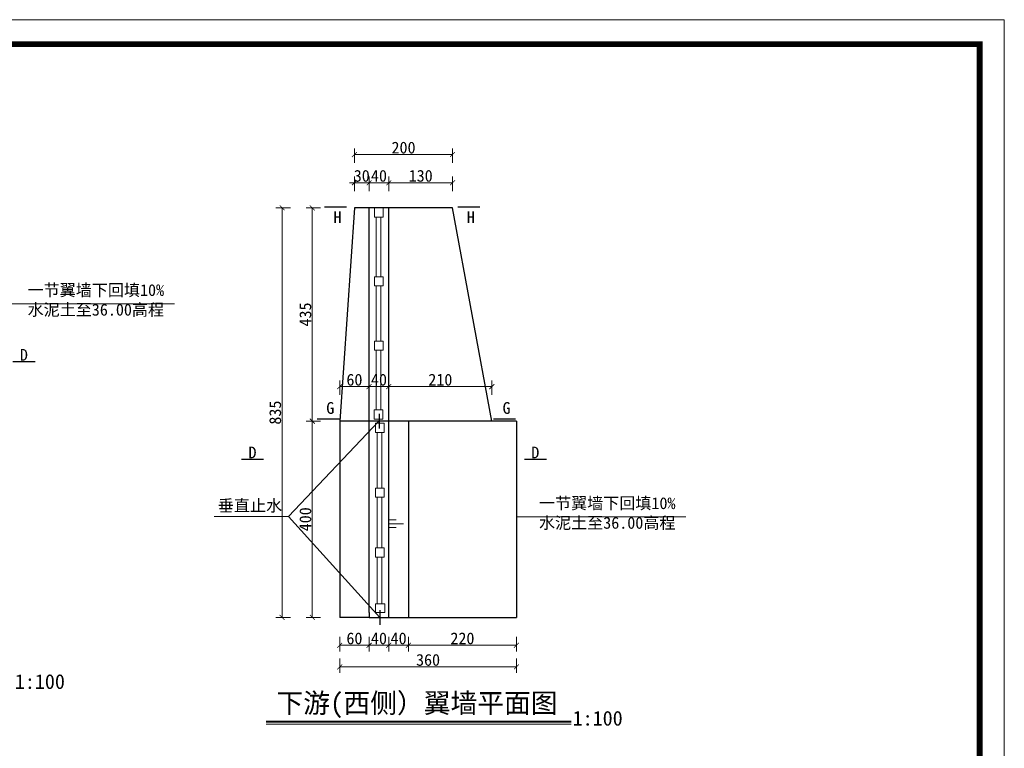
# Model space of a CAD drawing. Extents: x -13074 to 1448651, y 3648755 to 8081248.
# Tile 120 of 173: x 561899 to 562100, y 3858634 to 3858782. Entities that reach past the tile are written whole.
import ezdxf

# ---------------------------------------------------------------- set-up
doc = ezdxf.new("R2010")
doc.units = 0
doc.header["$PDMODE"] = 32
doc.header["$PDSIZE"] = 0.2
doc.layers.get('0').update_dxf_attribs({"linetype": 'CONTINUOUS'})
doc.layers.get('Defpoints').update_dxf_attribs({"linetype": 'CONTINUOUS'})
for name, color, linetype, lineweight in [('0.09标注线', 3, 'CONTINUOUS', 9), ('0.13填充', 8, 'CONTINUOUS', 9), ('0.15红线', 1, 'CONTINUOUS', 15), ('0.30粗线', 7, 'CONTINUOUS', 30), ('SHEET', 1, 'CONTINUOUS', 15), ('文字', 7, 'CONTINUOUS', 15), ('新建路', 7, 'CONTINUOUS', 40), ('细实线', 3, 'CONTINUOUS', 20)]:
    doc.layers.add(name, color=color, linetype=linetype, lineweight=lineweight)
doc.styles.add('-仿宋_GB2312', font='FangSong_GB2312.ttf')
doc.dimstyles.new('zzzz STANDARD', dxfattribs={"dimtxt": 2.3, "dimasz": 1, "dimexe": 1.25, "dimexo": 1.5, "dimgap": 0.2, "dimtad": 1, "dimdec": 0, "dimlfac": 10, "dimzin": 0, "dimdsep": 46, "dimtxsty": '-仿宋_GB2312', "dimblk": 'ARCHTICK', "dimcen": 0.09, "dimadec": 0, "dimazin": 0, "dimtfac": 1, "dimtdec": 0, "dimtix": 1, "dimtmove": 2, "dimatfit": 3, "dimfxl": 1.7, "dimfxlon": 1, "dimtolj": 1, "dimtzin": 0, "dimlwd": 9, "dimlwe": 9, "dimarcsym": 0})

# ---------------------------------------------------------------- blocks, each defined once
blk = doc.blocks.new('_ARCHTICK')
at = {"color": 0, "linetype": 'ByBlock', "const_width": 0.15}
blk.add_lwpolyline([(-0.5, -0.5), (0.5, 0.5)], dxfattribs=at)
blk = doc.blocks.new('*D3003')
at = {"layer": 'Defpoints', "color": 0, "linetype": 'Continuous', "lineweight": 13}
for p in [(561958.77, 3858700.67), (561964.35, 3858700.67, 0.02), (561964.35, 3858660.67, -0.04)]:
    blk.add_point(p, dxfattribs=at)
at = {"layer": '新建路', "color": 0, "linetype": 'Continuous', "lineweight": 9}
for p, q in [((561960.47, 3858700.67), (561957.52, 3858700.67)), ((561958.77, 3858660.67), (561958.77, 3858700.67)), ((561960.47, 3858660.67), (561957.52, 3858660.67))]:
    blk.add_line(p, q, dxfattribs=at)
for p, rotation in [((561958.77, 3858700.67), 90), ((561958.77, 3858660.67), 270)]:
    blk.add_blockref('_ARCHTICK', p, dxfattribs=dict(at, rotation=rotation))
at = {"layer": '新建路', "color": 0, "linetype": 'Continuous', "lineweight": 13, "insert": (561957.37, 3858680.67), "char_height": 2.4, "attachment_point": 5, "rotation": 90, "style": '-仿宋_GB2312'}
blk.add_mtext('\\A1;400', dxfattribs=at)
blk = doc.blocks.new('*D3004')
at = {"layer": 'Defpoints', "color": 0, "linetype": 'Continuous', "lineweight": 13}
for p in [(561958.77, 3858744.14), (561967.35, 3858744.14, -0.03), (561964.35, 3858700.67, 0.02)]:
    blk.add_point(p, dxfattribs=at)
at = {"layer": '新建路', "color": 0, "linetype": 'Continuous', "lineweight": 9}
for p, q in [((561960.47, 3858744.14), (561957.52, 3858744.14)), ((561958.77, 3858700.67), (561958.77, 3858744.14)), ((561960.47, 3858700.67), (561957.52, 3858700.67))]:
    blk.add_line(p, q, dxfattribs=at)
for p, rotation in [((561958.77, 3858744.14), 90), ((561958.77, 3858700.67), 270)]:
    blk.add_blockref('_ARCHTICK', p, dxfattribs=dict(at, rotation=rotation))
at = {"layer": '新建路', "color": 0, "linetype": 'Continuous', "lineweight": 13, "insert": (561957.37, 3858722.41), "char_height": 2.4, "attachment_point": 5, "rotation": 90, "style": '-仿宋_GB2312'}
blk.add_mtext('\\A1;435', dxfattribs=at)
blk = doc.blocks.new('*D3005')
at = {"layer": 'Defpoints', "color": 0, "linetype": 'Continuous', "lineweight": 13}
for p in [(561952.62, 3858744.14), (561967.35, 3858744.14, -0.03), (561970.35, 3858660.67, -0.04)]:
    blk.add_point(p, dxfattribs=at)
at = {"layer": '新建路', "color": 0, "linetype": 'Continuous', "lineweight": 9}
for p, q in [((561954.32, 3858744.14), (561951.37, 3858744.14)), ((561952.62, 3858660.67), (561952.62, 3858744.14)), ((561954.32, 3858660.67), (561951.37, 3858660.67))]:
    blk.add_line(p, q, dxfattribs=at)
for p, rotation in [((561952.62, 3858744.14), 90), ((561952.62, 3858660.67), 270)]:
    blk.add_blockref('_ARCHTICK', p, dxfattribs=dict(at, rotation=rotation))
at = {"layer": '新建路', "color": 0, "linetype": 'Continuous', "lineweight": 13, "insert": (561951.22, 3858702.41), "char_height": 2.4, "attachment_point": 5, "rotation": 90, "style": '-仿宋_GB2312'}
blk.add_mtext('\\A1;835', dxfattribs=at)
blk = doc.blocks.new('*D3013')
at = {"layer": 'Defpoints', "color": 0, "linetype": 'Continuous', "lineweight": 13}
for p in [(561970.35, 3858749.25), (561967.35, 3858744.14, -0.04), (561970.35, 3858744.14, -0.04)]:
    blk.add_point(p, dxfattribs=at)
at = {"layer": '新建路', "color": 0, "linetype": 'Continuous', "lineweight": 9}
for p, q in [((561967.35, 3858749.25), (561966.35, 3858749.25)), ((561967.35, 3858747.56), (561967.35, 3858750.5)), ((561967.35, 3858749.25), (561970.35, 3858749.25)), ((561970.35, 3858747.56), (561970.35, 3858750.5)), ((561970.35, 3858749.25), (561971.35, 3858749.25))]:
    blk.add_line(p, q, dxfattribs=at)
blk.add_blockref('_ARCHTICK', (561967.35, 3858749.25), dxfattribs=at)
at = {"layer": '新建路', "color": 0, "linetype": 'Continuous', "lineweight": 9, "rotation": 180}
blk.add_blockref('_ARCHTICK', (561970.35, 3858749.25), dxfattribs=at)
at = {"layer": '新建路', "color": 0, "linetype": 'Continuous', "lineweight": 13, "insert": (561968.85, 3858750.65), "char_height": 2.4, "attachment_point": 5, "style": '-仿宋_GB2312'}
blk.add_mtext('\\A1;30', dxfattribs=at)

msp = doc.modelspace()

# ---------------------------------------------------------------- linework, layer by layer
at = {"layer": '0.09标注线', "color": 3, "lineweight": 9}
for p, q in [((561930.68, 3858724.596, 0.035), (561896.167, 3858724.596, 0.035)), ((562034.867, 3858681.165, 0.035), (562000.355, 3858681.165, 0.035))]:
    msp.add_line(p, q, dxfattribs=at)
at = {"layer": '0.09标注线', "linetype": 'Continuous', "lineweight": 13}
for p, q in [((561953.903, 3858681.244, 0.035), (561972.355, 3858700.673)), ((561972.546, 3858660.673), (561953.903, 3858681.244, 0.035))]:
    msp.add_line(p, q, dxfattribs=at)
at = {"layer": '0.09标注线', "color": 3, "lineweight": 13}
msp.add_line((561953.903, 3858681.244, 0.035), (561938.776, 3858681.244, 0.035), dxfattribs=at)
at = {"layer": '0.13填充', "lineweight": 40, "ltscale": 0.005}
msp.add_line((561949.39, 3858639.449, 0.035), (562011.5, 3858639.449, 0.035), dxfattribs=at)
at = {"layer": '0.13填充', "ltscale": 0.005}
msp.add_line((561949.39, 3858638.902, 0.035), (562011.5, 3858638.902, 0.035), dxfattribs=at)
at = {"layer": '0.15红线', "color": 7}
for p, q in [((561971.779, 3858730.103, -0.028), (561971.779, 3858742.266, -0.028)), ((561972.748, 3858742.266, -0.028), (561972.748, 3858730.103, -0.028)), ((561971.779, 3858716.992, -0.028), (561971.779, 3858728.228, -0.028)), ((561972.748, 3858728.228, -0.028), (561972.748, 3858716.992, -0.028)), ((561971.779, 3858702.965, -0.028), (561971.779, 3858715.117, -0.028)), ((561972.748, 3858715.117, -0.028), (561972.748, 3858702.965, -0.028)), ((561971.958, 3858687.039, -0.033), (561971.958, 3858698.381, -0.033)), ((561972.927, 3858698.381, -0.033), (561972.927, 3858687.039, -0.033)), ((561971.958, 3858674.825, -0.033), (561971.958, 3858685.164, -0.033)), ((561972.927, 3858685.164, -0.033), (561972.927, 3858674.825, -0.033)), ((561971.958, 3858663.448, -0.033), (561971.958, 3858672.95, -0.033)), ((561972.927, 3858672.95, -0.033), (561972.927, 3858663.448, -0.033))]:
    msp.add_line(p, q, dxfattribs=at)
at = {"layer": '0.15红线', "color": 7, "elevation": 0.005}
for points in [[(561973.214, 3858742.266), (561971.439, 3858742.266), (561971.439, 3858744.141), (561973.214, 3858744.141)], [(561973.214, 3858728.228), (561971.439, 3858728.228), (561971.439, 3858730.103), (561973.214, 3858730.103)], [(561973.214, 3858715.117), (561971.439, 3858715.117), (561971.439, 3858716.992), (561973.214, 3858716.992)], [(561973.157, 3858702.965), (561971.382, 3858702.965), (561971.382, 3858701.09), (561973.157, 3858701.09)], [(561973.388, 3858698.381), (561971.613, 3858698.381), (561971.613, 3858700.256), (561973.388, 3858700.256)], [(561973.388, 3858685.164), (561971.613, 3858685.164), (561971.613, 3858687.039), (561973.388, 3858687.039)], [(561973.388, 3858672.95), (561971.613, 3858672.95), (561971.613, 3858674.825), (561973.388, 3858674.825)]]:
    msp.add_lwpolyline(points, close=True, dxfattribs=at)
at = {"layer": '0.15红线', "color": 7}
msp.add_lwpolyline([(561973.525, 3858663.448), (561973.525, 3858661.673), (561971.65, 3858661.673), (561971.65, 3858663.448)], close=True, dxfattribs=at)
at = {"layer": '0.30粗线'}
for p, q in [((561961.254, 3858744.347, 0.035), (561965.75, 3858744.347, 0.035)), ((561967.355, 3858744.141, 0), (561964.355, 3858700.673, 0.052)), ((561970.355, 3858744.141, 0), (561967.355, 3858744.141, 0)), ((561970.355, 3858661.673), (561970.355, 3858744.141)), ((561974.355, 3858744.141, 0), (561970.355, 3858744.141, 0)), ((561974.355, 3858660.673), (561974.355, 3858744.141)), ((561987.355, 3858744.141), (561974.355, 3858744.141, 0)), ((561987.355, 3858744.141), (561974.355, 3858744.141, 0)), ((561987.355, 3858744.141), (561974.355, 3858744.141, 0)), ((561995.355, 3858700.673, 0.002), (561987.355, 3858744.141)), ((561988.419, 3858744.347, 0.035), (561992.916, 3858744.347, 0.035)), ((561897.794, 3858712.832, 0.035), (561902.29, 3858712.832, 0.035)), ((561959.785, 3858701.168, 0.035), (561964.281, 3858701.168, 0.035)), ((562000.355, 3858700.673, -0.006), (561964.355, 3858700.673, 0.052)), ((561964.355, 3858700.673, 0.052), (561964.355, 3858660.673)), ((561974.355, 3858700.673), (561970.355, 3858700.673)), ((561972.458, 3858699.173), (561972.458, 3858702.173)), ((561978.355, 3858700.673), (561978.355, 3858660.673)), ((561995.703, 3858701.168, 0.035), (562000.199, 3858701.168, 0.035)), ((562000.355, 3858700.673, 0.052), (562000.355, 3858660.673)), ((561944.359, 3858692.929, 0.035), (561948.856, 3858692.929, 0.035)), ((562001.981, 3858692.929, 0.035), (562006.478, 3858692.929, 0.035)), ((561970.355, 3858660.673), (561964.355, 3858660.673)), ((561970.355, 3858661.673), (561970.355, 3858660.673)), ((561970.355, 3858660.673), (562000.355, 3858660.673)), ((561972.546, 3858662.173), (561972.546, 3858659.173))]:
    msp.add_line(p, q, dxfattribs=at)
at = {"layer": 'SHEET', "color": 7}
msp.add_lwpolyline([(562099.752, 3858485.489), (561679.752, 3858485.489), (561679.752, 3858782.489), (562099.752, 3858782.489)], close=True, dxfattribs=at)
at = {"layer": 'SHEET', "color": 7, "const_width": 1.2}
msp.add_lwpolyline([(561704.752, 3858777.489), (562094.752, 3858777.489), (562094.752, 3858490.489), (561704.752, 3858490.489)], close=True, dxfattribs=at)
at = {"layer": '细实线', "color": 3, "lineweight": 15}
for p, q in [((561974.355, 3858680.56), (561975.887, 3858680.56)), ((561974.355, 3858679.763), (561977.355, 3858679.763)), ((561974.355, 3858678.966), (561975.887, 3858678.966))]:
    msp.add_line(p, q, dxfattribs=at)

# ---------------------------------------------------------------- texts
at = {"layer": '0.09标注线', "char_height": 2.4, "attachment_point": 1, "style": '-仿宋_GB2312'}
for s, insert, width in [('H', (561963.089, 3858743.435, 0.035), 12.60969), ('H', (561990.255, 3858743.435, 0.035), 12.60969), ('一节翼墙下回填10%\\P水泥土至36.00高程', (561900.762, 3858728.579, 0.035), 45.73582), ('D', (561899.204, 3858715.386, 0.035), 12.60969), ('G', (561961.62, 3858704.549, 0.035), 12.60969), ('G', (561997.538, 3858704.549, 0.035), 12.60969), ('D', (561945.769, 3858695.482, 0.035), 12.60969), ('D', (562003.392, 3858695.482, 0.035), 12.60969), ('垂直止水', (561939.526, 3858684.665, 0.035), 19.48533), ('一节翼墙下回填10%\\P水泥土至36.00高程', (562004.949, 3858685.147, 0.035), 45.73582)]:
    msp.add_mtext(s, dxfattribs=dict(at, insert=insert, width=width))
at = {"layer": '文字', "color": 7, "attachment_point": 1, "style": '-仿宋_GB2312'}
for s, insert, char_height, width in [('1:100', (561898.168, 3858649.097, 0.035), 3, 10.28955), ('下游(西侧）翼墙平面图', (561951.476, 3858645.215, 0.035), 4, 78.08264), ('1:100', (562011.804, 3858641.612, 0.035), 3, 10.28955)]:
    msp.add_mtext(s, dxfattribs=dict(at, insert=insert, char_height=char_height, width=width))

# ---------------------------------------------------------------- dimensions: what is measured, and where the dimension line sits
at = {"layer": '新建路', "color": 3, "linetype": 'Continuous', "lineweight": 13}
for base, p1, p2 in [((561987.355, 3858755.005, 0.035), (561967.355, 3858744.141, 0), (561987.355, 3858744.141)), ((561974.355, 3858749.255, 0.035), (561970.355, 3858744.141, 0), (561974.355, 3858744.141, 0)), ((561987.355, 3858749.255, 0.035), (561974.355, 3858744.141, 0), (561987.355, 3858744.141)), ((561970.355, 3858707.701, 0.035), (561964.355, 3858700.673, 0.052), (561970.355, 3858700.673, 0.042)), ((561974.355, 3858707.701, 0.035), (561970.355, 3858700.673, 0.042), (561974.355, 3858700.673)), ((561995.355, 3858707.701, 0.035), (561974.355, 3858700.673), (561995.355, 3858700.673, 0.002)), ((561970.355, 3858654.98, 0.035), (561964.355, 3858700.673, 0.052), (561970.355, 3858700.673)), ((561974.355, 3858654.98, 0.035), (561970.355, 3858700.673), (561974.355, 3858700.673)), ((561978.355, 3858654.98, 0.035), (561974.355, 3858700.673), (561978.355, 3858700.673)), ((562000.355, 3858654.98, 0.035), (561978.355, 3858700.673), (562000.355, 3858700.641, 0)), ((562000.355, 3858650.594, 0.035), (561964.355, 3858660.673), (562000.355, 3858660.673))]:
    msp.add_linear_dim(base=base, p1=p1, p2=p2, dimstyle='zzzz STANDARD', override={"dimtxt": 2.4, "dimexo": 2}, dxfattribs=at).render()
dim = msp.add_linear_dim(base=(561970.355, 3858749.255, 0.035), p1=(561967.355, 3858744.141, 0), p2=(561970.355, 3858744.141, 0), dimstyle='zzzz STANDARD', override={"dimtxt": 2.4, "dimexo": 2}, dxfattribs=at)
dim.commit()
dim.dimension.update_dxf_attribs({"geometry": '*D3013', "text_midpoint": (561968.855, 3858750.655, 0.035)})
for base, p1, p2, picture, middle in [((561952.618, 3858744.141, 0.035), (561970.355, 3858660.673), (561967.355, 3858744.141, 0), '*D3005', (561951.218, 3858702.407, 0.035)), ((561958.765, 3858744.141, 0.035), (561964.355, 3858700.673, 0.052), (561967.355, 3858744.141, 0), '*D3004', (561957.365, 3858722.407, 0.035)), ((561958.765, 3858700.673, 0.035), (561964.355, 3858660.673), (561964.355, 3858700.673, 0.052), '*D3003', (561957.365, 3858680.673, 0.035))]:
    dim = msp.add_linear_dim(base=base, p1=p1, p2=p2, angle=270, dimstyle='zzzz STANDARD', override={"dimtxt": 2.4, "dimexo": 2}, dxfattribs=at)
    dim.commit()
    dim.dimension.update_dxf_attribs({"geometry": picture, "text_midpoint": middle})

doc.saveas('drawing.dxf')
